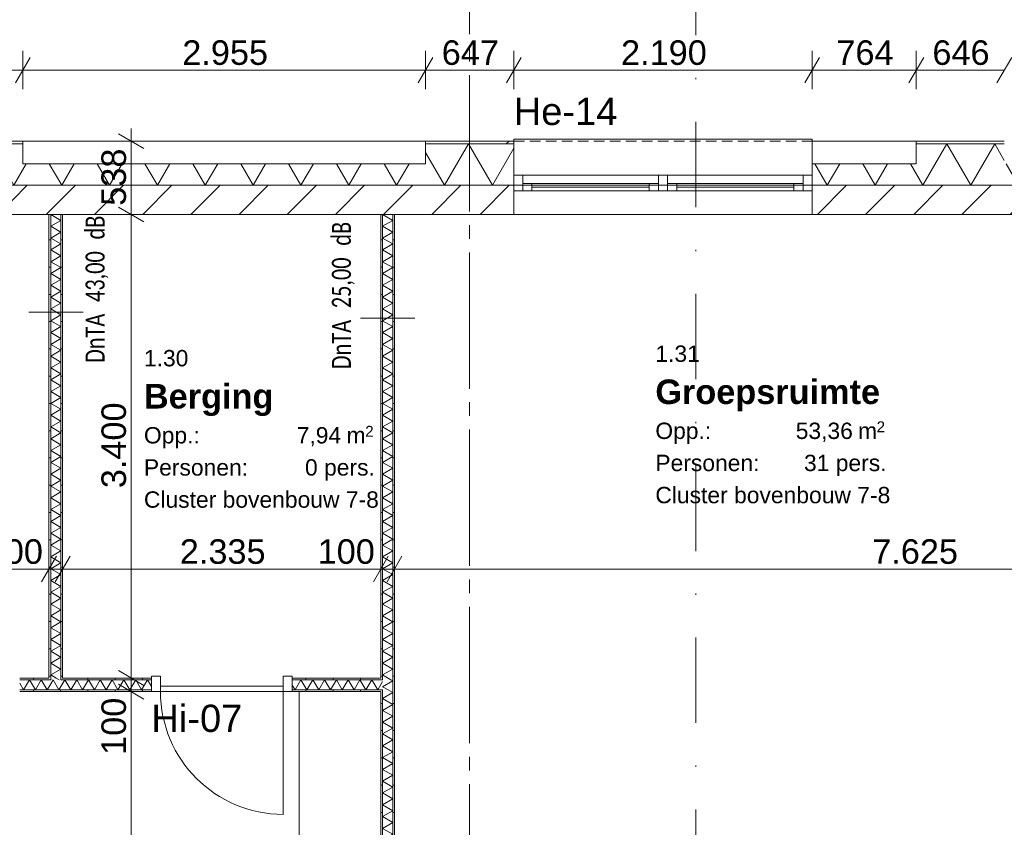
# Model space of a CAD drawing. Header units: millimetres. Extents: x 10 to 584, y 10 to 831.
# Tile 49 of 61: x 189 to 261, y 716 to 775. Entities that reach past the tile are written whole.
import ezdxf
from ezdxf.xclip import XClip

# ---------------------------------------------------------------- set-up
doc = ezdxf.new("R2010")
doc.units = ezdxf.units.MM
doc.header["$MEASUREMENT"] = 0
doc.header["$XCLIPFRAME"] = 0
for name, pattern in [('B0204', [13, 10, -1, 1, -1]), ('B0302', [12.51, 6.26, -3.125, 0, -3.125]), ('B0702', [1.1737, 0.7812, -0.3925])]:
    doc.linetypes.add(name, pattern=pattern)
for name, color, linetype in [('21 Buitenwanden', 7, 'Continuous'), ('21 Buitenwanden Doorsnede-arcering', 7, 'Continuous'), ('21 Buitenwanden Laagscheidingslijnen', 7, 'Continuous'), ('21 Buitenwanden Raamlabels', 7, 'Continuous'), ('21 Buitenwanden Ramen', 7, 'Continuous'), ('22 NC Binnenwanden', 7, 'Continuous'), ('22 NC Binnenwanden Deuren', 7, 'Continuous'), ('22 NC Binnenwanden Deurlabels', 7, 'Continuous'), ('22 NC Binnenwanden Doorsnede-arcering', 7, 'Continuous'), ('22 NC Binnenwanden Laagscheidingslijnen', 7, 'Continuous'), ('23 Vloeren', 7, 'Continuous'), ('82 Interieur', 7, 'Continuous'), ('A Lijn doorsnede', 7, 'Continuous'), ('A Stramien', 7, 'Continuous'), ('Maatvoering 1_ 50_100', 7, 'Continuous'), ('Tekst_dim 1_ 50_100', 7, 'Continuous'), ('Z Ruimtefuncties', 7, 'Continuous')]:
    doc.layers.add(name, color=color, linetype=linetype)
doc.styles.add('GENERATED_STYLE_1', font='txt')
doc.styles.add('GENERATED_STYLE_2', font='txt')
doc.styles.add('GENERATED_STYLE_3', font='txt')
pattern_1 = [(45, (78, 259.188), (-4.59619, 4.59619), []), (45, (77.081, 260.107), (-4.59619, 4.59619), [])]
pattern_2 = [(45, (78, 259.188), (-1.767767, 1.767767), [])]
pattern_3 = [(180, (78, 259.1879), (0, 2), [])]
pattern_4 = [(270, (78, 259.1879), (2, 0), [])]

# ---------------------------------------------------------------- blocks, each defined once
blk = doc.blocks.new('*X17')
at = {"layer": '21 Buitenwanden Doorsnede-arcering', "color": 7, "linetype": 'Continuous', "lineweight": 0}
for p, q in [((183.309, 766.228), (182.776, 765.305)), ((183.309, 766.228), (185.064, 763.188)), ((186.819, 766.228), (185.064, 763.188)), ((186.819, 766.228), (188.574, 763.188)), ((221.922, 766.228), (220.167, 763.188)), ((221.922, 766.228), (223.677, 763.188)), ((225.245, 765.904), (223.677, 763.188)), ((218.779, 765.591), (220.167, 763.188)), ((189.486, 764.768), (188.574, 763.188)), ((191.172, 764.768), (192.084, 763.188)), ((192.997, 764.768), (192.084, 763.188)), ((194.682, 764.768), (195.595, 763.188)), ((196.507, 764.768), (195.595, 763.188)), ((198.193, 764.768), (199.105, 763.188)), ((200.017, 764.768), (199.105, 763.188)), ((201.703, 764.768), (202.615, 763.188)), ((203.527, 764.768), (202.615, 763.188)), ((205.213, 764.768), (206.126, 763.188)), ((207.038, 764.768), (206.126, 763.188)), ((208.724, 764.768), (209.636, 763.188)), ((210.548, 764.768), (209.636, 763.188)), ((212.234, 764.768), (213.146, 763.188)), ((214.058, 764.768), (213.146, 763.188)), ((215.744, 764.768), (216.656, 763.188)), ((217.569, 764.768), (216.656, 763.188))]:
    blk.add_line(p, q, dxfattribs=at)
blk = doc.blocks.new('*X18')
at = {"layer": '21 Buitenwanden Doorsnede-arcering', "color": 7, "linetype": 'Continuous', "lineweight": 0}
for p, q in [((257.025, 766.228), (255.27, 763.188)), ((257.025, 766.228), (258.78, 763.188)), ((260.535, 766.228), (258.78, 763.188)), ((260.535, 766.228), (261.237, 765.012)), ((247.337, 764.768), (248.249, 763.188)), ((249.161, 764.768), (248.249, 763.188)), ((250.847, 764.768), (251.759, 763.188)), ((252.672, 764.768), (251.759, 763.188)), ((254.357, 764.768), (255.27, 763.188)), ((261.378, 764.768), (262.29, 763.188)), ((263.202, 764.768), (262.29, 763.188)), ((264.888, 764.768), (265.8, 763.188)), ((266.713, 764.768), (265.8, 763.188)), ((268.399, 764.768), (268.885, 763.925))]:
    blk.add_line(p, q, dxfattribs=at)
blk = doc.blocks.new('*X95')
at = {"layer": '22 NC Binnenwanden Doorsnede-arcering', "color": 7, "linetype": 'Continuous', "lineweight": 0}
for p, q in [((216.375, 725.976), (216.033, 726.173)), ((216.375, 725.976), (215.625, 725.543)), ((216.375, 725.11), (215.625, 725.543)), ((216.375, 725.11), (215.625, 724.677)), ((216.375, 724.244), (215.625, 724.677)), ((216.375, 724.244), (215.625, 723.811)), ((216.375, 723.378), (215.625, 723.811)), ((216.375, 723.378), (215.625, 722.945)), ((216.375, 722.511), (215.625, 722.945)), ((216.375, 722.511), (215.625, 722.078)), ((216.375, 721.645), (215.625, 722.078)), ((216.375, 721.645), (215.625, 721.212)), ((216.375, 720.779), (215.625, 721.212)), ((216.375, 720.779), (215.625, 720.346)), ((216.375, 719.913), (215.625, 720.346)), ((216.375, 719.913), (215.625, 719.48)), ((216.375, 719.047), (215.625, 719.48)), ((216.375, 719.047), (215.625, 718.614)), ((216.375, 718.181), (215.625, 718.614)), ((216.375, 718.181), (215.625, 717.748)), ((216.375, 717.315), (215.625, 717.748)), ((216.375, 717.315), (215.625, 716.882)), ((216.375, 716.449), (215.625, 716.882)), ((216.375, 716.449), (215.625, 716.016)), ((216.375, 715.583), (215.625, 716.016)), ((216.375, 715.583), (215.625, 715.15)), ((216.375, 714.717), (215.625, 715.15)), ((216.375, 714.717), (215.625, 714.284)), ((216.375, 713.851), (215.625, 714.284)), ((216.375, 713.851), (215.625, 713.418)), ((216.375, 712.985), (215.625, 713.418)), ((216.375, 712.985), (215.625, 712.552)), ((216.375, 712.119), (215.625, 712.552)), ((216.375, 712.119), (215.625, 711.686)), ((216.375, 711.253), (215.625, 711.686)), ((216.375, 711.253), (215.625, 710.82)), ((216.375, 710.387), (215.625, 710.82)), ((216.375, 710.387), (215.625, 709.954)), ((216.375, 709.521), (215.625, 709.954)), ((216.375, 709.521), (215.625, 709.088)), ((216.375, 708.655), (215.625, 709.088)), ((216.375, 708.655), (215.625, 708.222)), ((216.375, 707.789), (215.625, 708.222)), ((216.375, 707.789), (215.625, 707.356)), ((216.375, 706.923), (215.625, 707.356)), ((216.375, 706.923), (215.625, 706.49)), ((216.375, 706.057), (215.625, 706.49)), ((216.375, 706.057), (215.625, 705.624)), ((216.375, 705.191), (215.625, 705.624)), ((216.375, 705.191), (215.625, 704.758)), ((216.375, 704.325), (215.625, 704.758)), ((216.375, 704.325), (215.625, 703.892)), ((216.375, 703.459), (215.625, 703.892)), ((216.375, 703.459), (215.625, 703.026)), ((216.375, 702.593), (215.625, 703.026)), ((216.375, 702.593), (215.625, 702.16)), ((216.375, 701.727), (215.625, 702.16)), ((216.375, 701.727), (215.625, 701.294)), ((216.375, 700.861), (215.625, 701.294)), ((216.375, 700.861), (215.625, 700.428)), ((216.375, 699.995), (215.625, 700.428)), ((216.375, 699.995), (215.625, 699.562)), ((216.375, 699.129), (215.625, 699.562)), ((216.375, 699.129), (215.625, 698.696)), ((216.375, 698.263), (215.625, 698.696)), ((216.375, 698.263), (215.625, 697.83)), ((216.375, 697.397), (215.625, 697.83)), ((216.375, 697.397), (215.625, 696.964)), ((216.375, 696.531), (215.625, 696.964)), ((216.375, 696.531), (215.625, 696.098)), ((216.375, 695.665), (215.625, 696.098)), ((216.375, 695.665), (215.625, 695.232)), ((216.375, 694.799), (215.625, 695.232)), ((216.375, 694.799), (215.625, 694.366)), ((216.375, 693.933), (215.625, 694.366)), ((216.375, 693.933), (215.625, 693.5)), ((216.375, 693.067), (215.625, 693.5)), ((216.375, 693.067), (215.625, 692.634)), ((216.375, 692.201), (215.625, 692.634)), ((216.375, 692.201), (215.625, 691.768)), ((216.375, 691.335), (215.625, 691.768)), ((216.375, 691.335), (215.904, 691.063))]:
    blk.add_line(p, q, dxfattribs=at)
blk = doc.blocks.new('*X96')
at = {"layer": '22 NC Binnenwanden Doorsnede-arcering', "color": 7, "linetype": 'Continuous', "lineweight": 0}
for p, q in [((216.375, 726.842), (215.625, 726.409)), ((216.375, 726.842), (216.234, 726.923)), ((216.033, 726.173), (215.625, 726.409))]:
    blk.add_line(p, q, dxfattribs=at)
blk = doc.blocks.new('*X97')
at = {"layer": '22 NC Binnenwanden Doorsnede-arcering', "color": 7, "linetype": 'Continuous', "lineweight": 0}
for p, q in [((216.375, 760.617), (215.628, 761.048)), ((216.375, 760.617), (215.625, 760.184)), ((216.375, 759.751), (215.625, 760.184)), ((216.375, 759.751), (215.625, 759.318)), ((216.375, 758.885), (215.625, 759.318)), ((216.375, 758.885), (215.625, 758.452)), ((216.375, 758.019), (215.625, 758.452)), ((216.375, 758.019), (215.625, 757.586)), ((216.375, 757.153), (215.625, 757.586)), ((216.375, 757.153), (215.625, 756.719)), ((216.375, 756.286), (215.625, 756.719)), ((216.375, 756.286), (215.625, 755.853)), ((216.375, 755.42), (215.625, 755.853)), ((216.375, 755.42), (215.625, 754.987)), ((216.375, 754.554), (215.625, 754.987)), ((216.375, 754.554), (215.625, 754.121)), ((216.375, 753.688), (215.625, 754.121)), ((216.375, 753.688), (215.625, 753.255)), ((216.375, 752.822), (215.625, 753.255)), ((216.375, 752.822), (215.625, 752.389)), ((216.375, 751.956), (215.625, 752.389)), ((216.375, 751.956), (215.625, 751.523)), ((216.375, 751.09), (215.625, 751.523)), ((216.375, 751.09), (215.625, 750.657)), ((216.375, 750.224), (215.625, 750.657)), ((216.375, 750.224), (215.625, 749.791)), ((216.375, 749.358), (215.625, 749.791)), ((216.375, 749.358), (215.625, 748.925)), ((216.375, 748.492), (215.625, 748.925)), ((216.375, 748.492), (215.625, 748.059)), ((216.375, 747.626), (215.625, 748.059)), ((216.375, 747.626), (215.625, 747.193)), ((216.375, 746.76), (215.625, 747.193)), ((216.375, 746.76), (215.625, 746.327)), ((216.375, 745.894), (215.625, 746.327)), ((216.375, 745.894), (215.625, 745.461)), ((216.375, 745.028), (215.625, 745.461)), ((216.375, 745.028), (215.625, 744.595)), ((216.375, 744.162), (215.625, 744.595)), ((216.375, 744.162), (215.625, 743.729)), ((216.375, 743.296), (215.625, 743.729)), ((216.375, 743.296), (215.625, 742.863)), ((216.375, 742.43), (215.625, 742.863)), ((216.375, 742.43), (215.625, 741.997)), ((216.375, 741.564), (215.625, 741.997)), ((216.375, 741.564), (215.625, 741.131)), ((216.375, 740.698), (215.625, 741.131)), ((216.375, 740.698), (215.625, 740.265)), ((216.375, 739.832), (215.625, 740.265)), ((216.375, 739.832), (215.625, 739.399)), ((216.375, 738.966), (215.625, 739.399)), ((216.375, 738.966), (215.625, 738.533)), ((216.375, 738.1), (215.625, 738.533)), ((216.375, 738.1), (215.625, 737.667)), ((216.375, 737.234), (215.625, 737.667)), ((216.375, 737.234), (215.625, 736.801)), ((216.375, 736.368), (215.625, 736.801)), ((216.375, 736.368), (215.625, 735.935)), ((216.375, 735.502), (215.625, 735.935)), ((216.375, 735.502), (215.625, 735.069)), ((216.375, 734.636), (215.625, 735.069)), ((216.375, 734.636), (215.625, 734.203)), ((216.375, 733.77), (215.625, 734.203)), ((216.375, 733.77), (215.625, 733.337)), ((216.375, 732.904), (215.625, 733.337)), ((216.375, 732.904), (215.625, 732.471)), ((216.375, 732.038), (215.625, 732.471)), ((216.375, 732.038), (215.625, 731.605)), ((216.375, 731.172), (215.625, 731.605)), ((216.375, 731.172), (215.625, 730.739)), ((216.375, 730.306), (215.625, 730.739)), ((216.375, 730.306), (215.625, 729.873)), ((216.375, 729.44), (215.625, 729.873)), ((216.375, 729.44), (215.625, 729.007)), ((216.375, 728.574), (215.625, 729.007)), ((216.375, 728.574), (215.625, 728.141)), ((216.375, 727.708), (215.625, 728.141)), ((216.375, 727.708), (215.625, 727.275)), ((216.234, 726.923), (215.625, 727.275))]:
    blk.add_line(p, q, dxfattribs=at)
blk = doc.blocks.new('*X163')
at = {"layer": '22 NC Binnenwanden Doorsnede-arcering', "color": 7, "linetype": 'Continuous', "lineweight": 0}
blk.add_line((215.625, 726.796), (215.5, 726.58), dxfattribs=at)
blk = doc.blocks.new('*X164')
at = {"layer": '22 NC Binnenwanden Doorsnede-arcering', "color": 7, "linetype": 'Continuous', "lineweight": 0}
for p, q in [((192.315, 726.923), (192.025, 726.42)), ((192.315, 726.923), (192.748, 726.173)), ((193.181, 726.923), (192.748, 726.173)), ((193.181, 726.923), (193.614, 726.173)), ((194.047, 726.923), (193.614, 726.173)), ((194.047, 726.923), (194.48, 726.173)), ((194.913, 726.923), (194.48, 726.173)), ((194.913, 726.923), (195.346, 726.173)), ((195.779, 726.923), (195.346, 726.173)), ((195.779, 726.923), (196.212, 726.173)), ((196.645, 726.923), (196.212, 726.173)), ((196.645, 726.923), (197.078, 726.173)), ((197.511, 726.923), (197.078, 726.173)), ((197.511, 726.923), (197.944, 726.173)), ((198.378, 726.923), (197.944, 726.173)), ((198.378, 726.923), (198.66, 726.434))]:
    blk.add_line(p, q, dxfattribs=at)
blk = doc.blocks.new('*X165')
at = {"layer": '22 NC Binnenwanden Doorsnede-arcering', "color": 7, "linetype": 'Continuous', "lineweight": 0}
for p, q in [((209.636, 726.923), (209.203, 726.173)), ((209.636, 726.923), (210.069, 726.173)), ((210.502, 726.923), (210.069, 726.173)), ((210.502, 726.923), (210.935, 726.173)), ((211.368, 726.923), (210.935, 726.173)), ((211.368, 726.923), (211.801, 726.173)), ((212.234, 726.923), (211.801, 726.173)), ((212.234, 726.923), (212.667, 726.173)), ((213.1, 726.923), (212.667, 726.173)), ((213.1, 726.923), (213.533, 726.173)), ((213.966, 726.923), (213.533, 726.173)), ((213.966, 726.923), (214.399, 726.173)), ((214.832, 726.923), (214.399, 726.173)), ((214.832, 726.923), (215.265, 726.173)), ((209, 726.524), (209.203, 726.173)), ((215.5, 726.58), (215.265, 726.173))]:
    blk.add_line(p, q, dxfattribs=at)
blk = doc.blocks.new('*X166')
at = {"layer": '22 NC Binnenwanden Doorsnede-arcering', "color": 7, "linetype": 'Continuous', "lineweight": 0}
for p, q in [((191.449, 726.923), (191.275, 726.621)), ((191.449, 726.923), (191.882, 726.173)), ((192.025, 726.42), (191.882, 726.173))]:
    blk.add_line(p, q, dxfattribs=at)
blk = doc.blocks.new('*X168')
at = {"layer": '22 NC Binnenwanden Doorsnede-arcering', "color": 7, "linetype": 'Continuous', "lineweight": 0}
for p, q in [((189.717, 726.923), (189.284, 726.173)), ((189.717, 726.923), (190.15, 726.173)), ((190.583, 726.923), (190.15, 726.173)), ((190.583, 726.923), (191.016, 726.173)), ((189, 726.665), (189.284, 726.173)), ((191.275, 726.621), (191.016, 726.173))]:
    blk.add_line(p, q, dxfattribs=at)
blk = doc.blocks.new('*X169')
at = {"layer": '22 NC Binnenwanden Doorsnede-arcering', "color": 7, "linetype": 'Continuous', "lineweight": 0}
blk.add_line((191.884, 726.923), (191.668, 727.048), dxfattribs=at)
blk = doc.blocks.new('*X170')
at = {"layer": '22 NC Binnenwanden Doorsnede-arcering', "color": 7, "linetype": 'Continuous', "lineweight": 0}
for p, q in [((192.025, 760.617), (191.278, 761.048)), ((192.025, 760.617), (191.275, 760.184)), ((192.025, 759.751), (191.275, 760.184)), ((192.025, 759.751), (191.275, 759.318)), ((192.025, 758.885), (191.275, 759.318)), ((192.025, 758.885), (191.275, 758.452)), ((192.025, 758.019), (191.275, 758.452)), ((192.025, 758.019), (191.275, 757.586)), ((192.025, 757.153), (191.275, 757.586)), ((192.025, 757.153), (191.275, 756.719)), ((192.025, 756.286), (191.275, 756.719)), ((192.025, 756.286), (191.275, 755.853)), ((192.025, 755.42), (191.275, 755.853)), ((192.025, 755.42), (191.275, 754.987)), ((192.025, 754.554), (191.275, 754.987)), ((192.025, 754.554), (191.275, 754.121)), ((192.025, 753.688), (191.275, 754.121)), ((192.025, 753.688), (191.275, 753.255)), ((192.025, 752.822), (191.275, 753.255)), ((192.025, 752.822), (191.275, 752.389)), ((192.025, 751.956), (191.275, 752.389)), ((192.025, 751.956), (191.275, 751.523)), ((192.025, 751.09), (191.275, 751.523)), ((192.025, 751.09), (191.275, 750.657)), ((192.025, 750.224), (191.275, 750.657)), ((192.025, 750.224), (191.275, 749.791)), ((192.025, 749.358), (191.275, 749.791)), ((192.025, 749.358), (191.275, 748.925)), ((192.025, 748.492), (191.275, 748.925)), ((192.025, 748.492), (191.275, 748.059)), ((192.025, 747.626), (191.275, 748.059)), ((192.025, 747.626), (191.275, 747.193)), ((192.025, 746.76), (191.275, 747.193)), ((192.025, 746.76), (191.275, 746.327)), ((192.025, 745.894), (191.275, 746.327)), ((192.025, 745.894), (191.275, 745.461)), ((192.025, 745.028), (191.275, 745.461)), ((192.025, 745.028), (191.275, 744.595)), ((192.025, 744.162), (191.275, 744.595)), ((192.025, 744.162), (191.275, 743.729)), ((192.025, 743.296), (191.275, 743.729)), ((192.025, 743.296), (191.275, 742.863)), ((192.025, 742.43), (191.275, 742.863)), ((192.025, 742.43), (191.275, 741.997)), ((192.025, 741.564), (191.275, 741.997)), ((192.025, 741.564), (191.275, 741.131)), ((192.025, 740.698), (191.275, 741.131)), ((192.025, 740.698), (191.275, 740.265)), ((192.025, 739.832), (191.275, 740.265)), ((192.025, 739.832), (191.275, 739.399)), ((192.025, 738.966), (191.275, 739.399)), ((192.025, 738.966), (191.275, 738.533)), ((192.025, 738.1), (191.275, 738.533)), ((192.025, 738.1), (191.275, 737.667)), ((192.025, 737.234), (191.275, 737.667)), ((192.025, 737.234), (191.275, 736.801)), ((192.025, 736.368), (191.275, 736.801)), ((192.025, 736.368), (191.275, 735.935)), ((192.025, 735.502), (191.275, 735.935)), ((192.025, 735.502), (191.275, 735.069)), ((192.025, 734.636), (191.275, 735.069)), ((192.025, 734.636), (191.275, 734.203)), ((192.025, 733.77), (191.275, 734.203)), ((192.025, 733.77), (191.275, 733.337)), ((192.025, 732.904), (191.275, 733.337)), ((192.025, 732.904), (191.275, 732.471)), ((192.025, 732.038), (191.275, 732.471)), ((192.025, 732.038), (191.275, 731.605)), ((192.025, 731.172), (191.275, 731.605)), ((192.025, 731.172), (191.275, 730.739)), ((192.025, 730.306), (191.275, 730.739)), ((192.025, 730.306), (191.275, 729.873)), ((192.025, 729.44), (191.275, 729.873)), ((192.025, 729.44), (191.275, 729.007)), ((192.025, 728.574), (191.275, 729.007)), ((192.025, 728.574), (191.275, 728.141)), ((192.025, 727.708), (191.275, 728.141)), ((192.025, 727.708), (191.275, 727.275)), ((191.668, 727.048), (191.275, 727.275))]:
    blk.add_line(p, q, dxfattribs=at)
blk = doc.blocks.new('Drawing_2_2', base_point=(78, 259.188))
at = {"layer": '21 Buitenwanden Doorsnede-arcering', "linetype": 'Continuous', "lineweight": 0, "true_color": 0x000000}
h = blk.add_hatch(dxfattribs=at)
h.set_pattern_fill('145_Baksteen_0002', color=18, style=0, pattern_type=2)
h.set_pattern_definition(pattern_1)
h.paths.add_polyline_path([(189.231, 766.428), (182.776, 766.428), (182.776, 766.228), (189.231, 766.228)])
h = blk.add_hatch(dxfattribs=at)
h.set_pattern_fill('145_Baksteen_0002', color=18, style=0, pattern_type=2)
h.set_pattern_definition(pattern_1)
h.paths.add_polyline_path([(218.779, 766.428), (218.779, 766.228), (225.245, 766.228), (225.245, 766.428)])
h = blk.add_hatch(dxfattribs=at)
h.set_pattern_fill('145_Baksteen_0002', color=18, style=0, pattern_type=2)
h.set_pattern_definition(pattern_1)
h.paths.add_polyline_path([(254.782, 766.428), (254.782, 766.228), (261.237, 766.228), (261.237, 766.428)])
h = blk.add_hatch(dxfattribs=at)
h.set_pattern_fill('130_Kalkzandsteen_0002', color=18, style=0, pattern_type=2)
h.set_pattern_definition(pattern_2)
h.paths.add_polyline_path([(182.776, 763.188), (182.776, 762.788), (182.776, 761.048), (225.245, 761.048), (225.245, 762.788), (225.245, 763.188)])
h = blk.add_hatch(dxfattribs=at)
h.set_pattern_fill('130_Kalkzandsteen_0002', color=18, style=0, pattern_type=2)
h.set_pattern_definition(pattern_2)
h.paths.add_polyline_path([(247.145, 763.188), (247.145, 762.788), (247.145, 761.048), (268.885, 761.048), (268.885, 762.788), (268.885, 763.188)])
at = {"layer": '22 NC Binnenwanden Doorsnede-arcering', "linetype": 'Continuous', "lineweight": 0, "true_color": 0x000000}
h = blk.add_hatch(dxfattribs=at)
h.set_pattern_fill('930_Lijnen_vert_200_0002', color=18, style=0, pattern_type=2)
h.set_pattern_definition(pattern_3)
h.paths.add_polyline_path([(191.275, 727.048), (191.275, 761.048), (191.15, 761.048), (191.15, 727.048)])
h = blk.add_hatch(dxfattribs=at)
h.set_pattern_fill('930_Lijnen_vert_200_0002', color=18, style=0, pattern_type=2)
h.set_pattern_definition(pattern_3)
h.paths.add_polyline_path([(192.15, 727.048), (192.15, 761.048), (192.025, 761.048), (192.025, 727.048)])
h = blk.add_hatch(dxfattribs=at)
h.set_pattern_fill('930_Lijnen_vert_200_0002', color=18, style=0, pattern_type=2)
h.set_pattern_definition(pattern_3)
h.paths.add_polyline_path([(215.625, 727.048), (215.625, 761.048), (215.5, 761.048), (215.5, 727.048)])
h = blk.add_hatch(dxfattribs=at)
h.set_pattern_fill('930_Lijnen_vert_200_0002', color=18, style=0, pattern_type=2)
h.set_pattern_definition(pattern_3)
h.paths.add_polyline_path([(216.5, 691.188), (216.5, 761.048), (216.375, 761.048), (216.375, 691.188)])
h = blk.add_hatch(dxfattribs=at)
h.set_pattern_fill('930_Lijnen_vert_200_0002', color=18, style=0, pattern_type=2)
h.set_pattern_definition(pattern_4)
h.paths.add_polyline_path([(189, 727.048), (189, 726.923), (191.15, 726.923), (191.15, 727.048)])
h = blk.add_hatch(dxfattribs=at)
h.set_pattern_fill('930_Lijnen_vert_200_0002', color=18, style=0, pattern_type=2)
h.set_pattern_definition(pattern_4)
h.paths.add_polyline_path([(191.15, 726.923), (191.275, 726.923), (191.275, 727.048), (191.15, 727.048)])
h = blk.add_hatch(dxfattribs=at)
h.set_pattern_fill('930_Lijnen_vert_200_0002', color=18, style=0, pattern_type=2)
h.set_pattern_definition(pattern_4)
h.paths.add_polyline_path([(192.025, 726.923), (192.15, 726.923), (192.15, 727.048), (192.025, 727.048)])
h = blk.add_hatch(dxfattribs=at)
h.set_pattern_fill('930_Lijnen_vert_200_0002', color=18, style=0, pattern_type=2)
h.set_pattern_definition(pattern_4)
h.paths.add_polyline_path([(192.15, 727.048), (192.15, 726.923), (198.66, 726.923), (198.66, 727.048)])
h = blk.add_hatch(dxfattribs=at)
h.set_pattern_fill('930_Lijnen_vert_200_0002', color=18, style=0, pattern_type=2)
h.set_pattern_definition(pattern_4)
h.paths.add_polyline_path([(209, 727.048), (209, 726.923), (215.5, 726.923), (215.5, 727.048)])
h = blk.add_hatch(dxfattribs=at)
h.set_pattern_fill('930_Lijnen_vert_200_0002', color=18, style=0, pattern_type=2)
h.set_pattern_definition(pattern_3)
h.paths.add_polyline_path([(215.5, 727.048), (215.5, 726.923), (215.625, 726.923), (215.625, 727.048)])
h = blk.add_hatch(dxfattribs=at)
h.set_pattern_fill('930_Lijnen_vert_200_0002', color=18, style=0, pattern_type=2)
h.set_pattern_definition(pattern_4)
h.paths.add_polyline_path([(189, 726.048), (198.66, 726.048), (198.66, 726.173), (189, 726.173)])
h = blk.add_hatch(dxfattribs=at)
h.set_pattern_fill('930_Lijnen_vert_200_0002', color=18, style=0, pattern_type=2)
h.set_pattern_definition(pattern_4)
h.paths.add_polyline_path([(215.5, 726.173), (209, 726.173), (209, 726.048), (215.5, 726.048)])
h = blk.add_hatch(dxfattribs=at)
h.set_pattern_fill('930_Lijnen_vert_200_0002', color=18, style=0, pattern_type=2)
h.set_pattern_definition(pattern_3)
h.paths.add_polyline_path([(215.5, 726.173), (215.5, 726.048), (215.625, 726.048), (215.625, 726.173)])
h = blk.add_hatch(dxfattribs=at)
h.set_pattern_fill('930_Lijnen_vert_200_0002', color=18, style=0, pattern_type=2)
h.set_pattern_definition(pattern_3)
h.paths.add_polyline_path([(215.5, 726.048), (215.5, 690.313), (215.625, 690.313), (215.625, 726.048)])
at = {"layer": '21 Buitenwanden', "color": 1, "linetype": 'Continuous', "lineweight": 0}
for p, q in [((189.231, 766.428), (189.231, 764.768)), ((218.779, 766.428), (218.779, 764.768)), ((225.245, 766.228), (225.245, 763.928)), ((254.782, 766.428), (254.782, 764.768)), ((189.231, 764.768), (218.779, 764.768)), ((247.145, 764.768), (254.782, 764.768)), ((247.145, 764.768), (247.145, 763.928)), ((225.245, 763.928), (225.245, 763.188)), ((247.145, 763.928), (247.145, 763.188))]:
    blk.add_line(p, q, dxfattribs=at)
at = {"layer": '21 Buitenwanden', "color": 2, "linetype": 'Continuous', "lineweight": 0}
blk.add_line((225.245, 766.428), (225.245, 766.228), dxfattribs=at)
at = {"layer": '21 Buitenwanden', "color": 3, "linetype": 'Continuous', "lineweight": 0}
for p, q in [((225.245, 763.188), (225.245, 762.788)), ((247.145, 763.188), (247.145, 762.788)), ((225.245, 762.788), (225.245, 761.048)), ((247.145, 762.788), (247.145, 761.048))]:
    blk.add_line(p, q, dxfattribs=at)
at = {"layer": '21 Buitenwanden', "color": 2, "linetype": 'Continuous', "lineweight": 0, "flags": 128}
for points in [[(189.231, 766.428), (182.776, 766.428)], [(225.245, 766.428), (218.779, 766.428)], [(261.237, 766.428), (254.782, 766.428)]]:
    blk.add_lwpolyline(points, dxfattribs=at)
at = {"layer": '21 Buitenwanden', "color": 3, "linetype": 'Continuous', "lineweight": 0, "flags": 128}
for points in [[(182.776, 761.048), (225.245, 761.048)], [(247.145, 761.048), (268.885, 761.048)]]:
    blk.add_lwpolyline(points, dxfattribs=at)
at = {"layer": '21 Buitenwanden Laagscheidingslijnen', "color": 1, "linetype": 'Continuous', "lineweight": 0}
for p, q in [((189.231, 766.228), (182.776, 766.228)), ((225.245, 766.228), (218.779, 766.228)), ((261.237, 766.228), (254.782, 766.228))]:
    blk.add_line(p, q, dxfattribs=at)
at = {"layer": '21 Buitenwanden Laagscheidingslijnen', "color": 3, "linetype": 'Continuous', "lineweight": 0}
for p, q in [((225.245, 763.188), (182.776, 763.188)), ((268.885, 763.188), (247.145, 763.188))]:
    blk.add_line(p, q, dxfattribs=at)
at = {"layer": '21 Buitenwanden Ramen', "color": 1, "linetype": 'Continuous', "lineweight": 0}
for p, q in [((225.245, 766.428), (225.245, 766.578)), ((225.245, 766.578), (247.145, 766.578)), ((247.145, 766.578), (247.145, 766.428)), ((189.231, 766.428), (218.779, 766.428)), ((225.245, 766.228), (225.245, 763.928)), ((247.145, 766.428), (254.782, 766.428)), ((247.145, 766.228), (247.145, 763.928)), ((225.915, 763.928), (225.245, 763.928)), ((225.245, 763.928), (225.245, 763.188)), ((225.245, 763.928), (225.245, 763.188)), ((225.915, 763.328), (225.915, 763.928)), ((235.86, 763.928), (225.915, 763.928)), ((236.195, 763.928), (235.86, 763.928)), ((235.86, 763.928), (235.86, 763.328)), ((236.53, 763.928), (236.195, 763.928)), ((236.53, 763.328), (236.53, 763.928)), ((246.475, 763.928), (236.53, 763.928)), ((247.145, 763.928), (246.475, 763.928)), ((246.475, 763.928), (246.475, 763.328)), ((247.145, 763.928), (247.145, 763.188)), ((247.145, 763.928), (247.145, 763.188)), ((225.915, 762.788), (225.915, 763.328)), ((226.585, 763.328), (225.915, 763.328)), ((225.915, 763.328), (225.915, 762.788)), ((226.585, 762.788), (226.585, 763.328)), ((235.19, 763.328), (226.585, 763.328)), ((226.585, 763.058), (235.19, 763.058)), ((235.86, 763.328), (235.19, 763.328)), ((235.19, 763.328), (235.19, 762.788)), ((235.86, 763.328), (235.86, 762.788)), ((235.86, 762.788), (235.86, 763.328)), ((236.53, 762.788), (236.53, 763.328)), ((237.2, 763.328), (236.53, 763.328)), ((236.53, 763.328), (236.53, 762.788)), ((237.2, 762.788), (237.2, 763.328)), ((245.805, 763.328), (237.2, 763.328)), ((237.2, 763.058), (245.805, 763.058)), ((246.475, 763.328), (245.805, 763.328)), ((245.805, 763.328), (245.805, 762.788)), ((246.475, 763.328), (246.475, 762.788)), ((246.475, 762.788), (246.475, 763.328)), ((225.245, 762.788), (225.915, 762.788)), ((225.915, 762.788), (226.585, 762.788)), ((226.585, 762.788), (235.19, 762.788)), ((226.585, 762.788), (235.19, 762.788)), ((235.19, 762.788), (235.86, 762.788)), ((235.86, 762.788), (236.195, 762.788)), ((236.195, 762.788), (236.53, 762.788)), ((236.53, 762.788), (237.2, 762.788)), ((237.2, 762.788), (245.805, 762.788)), ((237.2, 762.788), (245.805, 762.788)), ((245.805, 762.788), (246.475, 762.788)), ((246.475, 762.788), (247.145, 762.788))]:
    blk.add_line(p, q, dxfattribs=at)
at = {"layer": '21 Buitenwanden Ramen', "color": 9, "linetype": 'B0702', "lineweight": 0}
blk.add_line((225.245, 766.428), (247.145, 766.428), dxfattribs=at)
at = {"layer": '21 Buitenwanden Ramen', "color": 2, "linetype": 'Continuous', "lineweight": 0}
for p, q in [((225.245, 766.428), (225.245, 766.228)), ((247.145, 766.428), (247.145, 766.228))]:
    blk.add_line(p, q, dxfattribs=at)
at = {"layer": '21 Buitenwanden Ramen', "color": 3, "linetype": 'Continuous', "lineweight": 0}
for p, q in [((225.245, 763.188), (225.245, 762.788)), ((225.245, 763.188), (225.245, 762.788)), ((247.145, 763.188), (247.145, 762.788)), ((247.145, 763.188), (247.145, 762.788)), ((225.245, 762.788), (225.245, 761.048)), ((247.145, 762.788), (247.145, 761.048))]:
    blk.add_line(p, q, dxfattribs=at)
at = {"layer": '21 Buitenwanden Ramen', "color": 9, "linetype": 'Continuous', "lineweight": 0}
blk.add_line((225.245, 761.048), (247.145, 761.048), dxfattribs=at)
at = {"layer": '21 Buitenwanden Ramen', "color": 1, "linetype": 'Continuous', "lineweight": 0, "flags": 128}
for points in [[(189.231, 766.428), (189.231, 764.768), (218.779, 764.768), (218.779, 766.428)], [(247.145, 766.428), (247.145, 764.768), (254.782, 764.768), (254.782, 766.428)]]:
    blk.add_lwpolyline(points, close=True, dxfattribs=at)
at = {"layer": '22 NC Binnenwanden', "color": 1, "linetype": 'Continuous', "lineweight": 0}
for p, q in [((198.66, 726.923), (198.66, 727.048)), ((198.66, 726.173), (198.66, 726.923)), ((209, 726.923), (209, 727.048)), ((209, 726.173), (209, 726.923)), ((198.66, 726.048), (198.66, 726.173)), ((209, 726.048), (209, 726.173))]:
    blk.add_line(p, q, dxfattribs=at)
at = {"layer": '22 NC Binnenwanden', "color": 1, "linetype": 'Continuous', "lineweight": 0, "flags": 128}
for points in [[(191.15, 761.048), (191.15, 727.048)], [(191.275, 761.048), (191.15, 761.048)], [(192.025, 761.048), (191.275, 761.048)], [(192.15, 761.048), (192.025, 761.048)], [(192.15, 727.048), (192.15, 761.048)], [(215.625, 761.048), (215.5, 761.048)], [(215.5, 761.048), (215.5, 727.048)], [(216.375, 761.048), (215.625, 761.048)], [(216.5, 761.048), (216.375, 761.048)], [(216.5, 691.188), (216.5, 761.048)], [(191.15, 727.048), (189, 727.048)], [(198.66, 727.048), (192.15, 727.048)], [(215.5, 727.048), (209, 727.048)], [(189, 726.048), (198.66, 726.048)], [(209, 726.048), (215.5, 726.048)], [(215.5, 726.048), (215.5, 690.313)]]:
    blk.add_lwpolyline(points, dxfattribs=at)
at = {"layer": '22 NC Binnenwanden Deuren', "color": 1, "linetype": 'Continuous', "lineweight": 0}
for p, q in [((198.66, 727.188), (199.33, 727.188)), ((198.66, 726.048), (198.66, 727.188)), ((198.66, 726.923), (198.66, 727.048)), ((198.66, 726.923), (198.66, 727.048)), ((198.66, 726.173), (198.66, 726.923)), ((198.66, 726.173), (198.66, 726.923)), ((199.33, 727.188), (199.33, 726.048)), ((208.33, 726.048), (208.33, 727.188)), ((208.33, 727.188), (209, 727.188)), ((209, 727.188), (209, 726.048)), ((209, 726.923), (209, 727.048)), ((209, 726.923), (209, 727.048)), ((209, 726.173), (209, 726.923)), ((209, 726.173), (209, 726.923)), ((198.66, 726.048), (198.66, 726.173)), ((198.66, 726.048), (198.66, 726.173)), ((199.33, 726.048), (198.66, 726.048)), ((208.33, 726.448), (199.33, 726.448)), ((199.33, 726.448), (199.33, 726.048)), ((199.33, 726.048), (208.33, 726.048)), ((208.33, 726.048), (208.33, 726.448)), ((208.33, 726.048), (208.33, 717.048)), ((209, 726.048), (208.33, 726.048)), ((209, 726.048), (209, 726.173)), ((209, 726.048), (209, 726.173))]:
    blk.add_line(p, q, dxfattribs=at)
blk.add_arc((208.33, 726.048), 9, 180, 270, dxfattribs=at)
at = {"layer": '22 NC Binnenwanden Laagscheidingslijnen', "color": 9, "linetype": 'Continuous', "lineweight": 0}
for p, q in [((191.275, 727.048), (191.275, 761.048)), ((192.025, 727.048), (192.025, 761.048)), ((215.625, 727.048), (215.625, 761.048)), ((216.375, 726.923), (216.375, 761.048)), ((191.275, 726.923), (189, 726.923)), ((191.275, 727.048), (191.275, 726.923)), ((191.275, 727.048), (191.275, 726.923)), ((192.025, 726.923), (192.025, 727.048)), ((192.025, 726.923), (192.025, 727.048)), ((198.66, 726.923), (192.025, 726.923)), ((215.5, 726.923), (209, 726.923)), ((215.625, 726.923), (215.5, 726.923)), ((215.625, 726.923), (215.5, 726.923)), ((215.625, 726.923), (215.625, 727.048)), ((216.375, 726.173), (216.375, 726.923)), ((198.66, 726.173), (189, 726.173)), ((215.5, 726.173), (209, 726.173)), ((215.5, 726.173), (215.625, 726.173)), ((215.5, 726.173), (215.625, 726.173)), ((215.625, 726.048), (215.625, 726.173)), ((215.625, 691.063), (215.625, 726.048)), ((216.375, 691.188), (216.375, 726.173))]:
    blk.add_line(p, q, dxfattribs=at)
at = {"layer": '23 Vloeren', "color": 1, "linetype": 'Continuous', "lineweight": 0, "flags": 128}
blk.add_lwpolyline([(78, 439.188), (78, 259.188), (372, 259.188), (372, 439.188), (365.5, 439.188), (365.5, 505.188), (366, 505.188), (366, 654.438), (370, 654.438), (370, 763.188), (78, 763.188), (78, 475.188), (96, 475.188), (96, 439.188)], close=True, dxfattribs=at)
at = {"layer": '82 Interieur', "color": 1, "linetype": 'Continuous', "lineweight": 0}
for p, q in [((209.5, 726.048), (209.5, 720.548)), ((215.5, 726.048), (209.5, 726.048)), ((215.5, 720.548), (215.5, 726.048)), ((209.5, 714.548), (209.5, 720.548)), ((215.5, 720.548), (215.5, 714.548))]:
    blk.add_line(p, q, dxfattribs=at)
at = {"layer": 'A Lijn doorsnede', "color": 9, "linetype": 'B0302', "lineweight": 0}
blk.add_line((238.611, 231.965), (238.611, 783.133), dxfattribs=at)
at = {"layer": 'A Stramien', "color": 9, "linetype": 'B0204', "lineweight": 0}
for p, q in [((222, 784.271), (222, 233.204)), ((68, 763.188), (520.556, 763.188))]:
    blk.add_line(p, q, dxfattribs=at)
at = {"layer": 'Maatvoering 1_ 50_100', "color": 1, "linetype": 'Continuous', "lineweight": 0}
for p, q in [((189.231, 770.233), (189.231, 773.045)), ((218.779, 770.233), (218.779, 773.045)), ((225.245, 770.233), (225.245, 773.045)), ((247.145, 770.233), (247.145, 773.045)), ((254.782, 770.233), (254.782, 773.045)), ((189.772, 772.576), (188.69, 770.701)), ((219.32, 772.576), (218.238, 770.701)), ((225.786, 772.576), (224.704, 770.701)), ((247.686, 772.576), (246.604, 770.701)), ((255.323, 772.576), (254.241, 770.701)), ((261.778, 772.576), (260.696, 770.701)), ((182.776, 771.639), (189.231, 771.639)), ((189.231, 771.639), (218.779, 771.639)), ((218.779, 771.639), (225.245, 771.639)), ((225.245, 771.639), (247.145, 771.639)), ((247.145, 771.639), (254.782, 771.639)), ((254.782, 771.639), (261.237, 771.639)), ((197.182, 766.428), (197.182, 767.345)), ((198.119, 765.887), (196.244, 766.969)), ((198.588, 766.428), (195.775, 766.428)), ((197.182, 761.048), (197.182, 766.428)), ((196.244, 761.589), (198.119, 760.507)), ((198.588, 761.048), (195.775, 761.048)), ((197.182, 727.048), (197.182, 761.048)), ((191.15, 733.633), (191.15, 736.445)), ((192.15, 733.633), (192.15, 736.445)), ((215.5, 733.633), (215.5, 736.445)), ((216.5, 733.633), (216.5, 736.445)), ((191.691, 735.977), (190.609, 734.102)), ((192.691, 735.977), (191.609, 734.102)), ((216.041, 735.977), (214.959, 734.102)), ((217.041, 735.977), (215.959, 734.102)), ((158.5, 735.039), (191.15, 735.039)), ((191.15, 735.039), (192.15, 735.039)), ((192.15, 735.039), (215.5, 735.039)), ((215.5, 735.039), (216.5, 735.039)), ((216.5, 735.039), (292.75, 735.039)), ((196.244, 727.589), (198.119, 726.507)), ((198.588, 727.048), (195.775, 727.048)), ((197.182, 726.048), (197.182, 727.048)), ((198.588, 726.048), (195.775, 726.048)), ((196.244, 726.589), (198.119, 725.507)), ((197.182, 691.188), (197.182, 726.048))]:
    blk.add_line(p, q, dxfattribs=at)
at = {"layer": 'Tekst_dim 1_ 50_100', "color": 1, "linetype": 'Continuous', "lineweight": 0}
for p, q in [((189.66, 753.896), (193.64, 753.896)), ((193.64, 753.896), (193.65, 753.896)), ((214.01, 753.438), (214, 753.438)), ((217.99, 753.438), (214.01, 753.438))]:
    blk.add_line(p, q, dxfattribs=at)
at = {"layer": '21 Buitenwanden', "color": 4, "linetype": 'Continuous', "lineweight": 0}
for name in ['*X17', '*X18', '*X170', '*X97', '*X168', '*X166', '*X169', '*X164', '*X165', '*X163', '*X96', '*X95']:
    blk.add_blockref(name, (0, 0), dxfattribs=at)
at = {"layer": '21 Buitenwanden Raamlabels', "color": 2, "linetype": 'Continuous', "lineweight": 0, "insert": (225.245, 767.582), "char_height": 2, "attachment_point": 7, "style": 'GENERATED_STYLE_1'}
blk.add_mtext('\\A1;{\\pql;\\fArial|b0|i0|c0|p38;He-14}', dxfattribs=at)
at = {"layer": '22 NC Binnenwanden Deurlabels', "color": 2, "linetype": 'Continuous', "lineweight": 0, "insert": (198.66, 725.091), "char_height": 2, "attachment_point": 1, "style": 'GENERATED_STYLE_1'}
blk.add_mtext('\\A1;{\\pql;\\fArial|b0|i0|c0|p38;Hi-07}', dxfattribs=at)
at = {"layer": 'Maatvoering 1_ 50_100', "color": 2, "linetype": 'Continuous', "lineweight": 0, "char_height": 1.8, "attachment_point": 7, "style": 'GENERATED_STYLE_1'}
for s, insert, width in [('\\A1;{\\pql;\\fArial|b0|i0|c0|p38;2.955}', (200.928, 771.999), 6.15497), ('\\A1;{\\pql;\\fArial|b0|i0|c0|p38;647}', (219.963, 771.999), 4.09784), ('\\A1;{\\pql;\\fArial|b0|i0|c0|p38;2.190}', (233.118, 771.999), 6.15497), ('\\A1;{\\pql;\\fArial|b0|i0|c0|p38;764}', (248.915, 771.999), 4.09784), ('\\A1;{\\pql;\\fArial|b0|i0|c0|p38;646}', (255.961, 771.999), 4.09784), ('\\A1;{\\pql;\\fArial|b0|i0|c0|p38;100}', (186.51, 735.399), 4.09784), ('\\A1;{\\pql;\\fArial|b0|i0|c0|p38;2.335}', (200.747, 735.399), 6.15497), ('\\A1;{\\pql;\\fArial|b0|i0|c0|p38;100}', (210.86, 735.399), 4.09784), ('\\A1;{\\pql;\\fArial|b0|i0|c0|p38;7.625}', (251.547, 735.399), 6.15497)]:
    blk.add_mtext(s, dxfattribs=dict(at, insert=insert, width=width))
at = {"layer": 'Maatvoering 1_ 50_100', "color": 2, "linetype": 'Continuous', "lineweight": 0, "char_height": 1.8, "attachment_point": 7, "rotation": 90, "style": 'GENERATED_STYLE_1'}
for s, insert, width in [('\\A1;{\\pql;\\fArial|b0|i0|c0|p38;538}', (196.822, 761.689), 4.09784), ('\\A1;{\\pql;\\fArial|b0|i0|c0|p38;3.400}', (196.822, 740.97), 6.15497), ('\\A1;{\\pql;\\fArial|b0|i0|c0|p38;100}', (196.822, 721.408), 4.09784)]:
    blk.add_mtext(s, dxfattribs=dict(at, insert=insert, width=width))
at = {"layer": 'Tekst_dim 1_ 50_100', "color": 2, "linetype": 'Continuous', "lineweight": 0, "char_height": 1.4, "attachment_point": 1, "rotation": 90, "style": 'GENERATED_STYLE_2'}
for s, insert in [('\\A1;{\\W0.750000x;\\pql;\\pt0,30;\\fCalibri|b0|i0|c0|p34;DnTA \\fCalibri|b0|i0|c0|p34;\\A1{\\H.66x;\\S^  ;}\\fCalibri|b0|i0|c0|p34;\\fCalibri|b0|i0|c0|p34;\\A1{\\H.66x;\\S^  ;}\\fCalibri|b0|i0|c0|p34;\\fCalibri|b0|i0|c0|p34;\\fCalibri|b0|i0|c0|p34;\\fCalibri|b0|i0|c0|p34;\\fCalibri|b0|i0|c0|p34;\\fCalibri|b0|i0|c0|p34;43,00 \\fCalibri|b0|i0|c0|p34;\\A1{\\H.66x;\\S^  ;}\\fCalibri|b0|i0|c0|p34;\\fCalibri|b0|i0|c0|p34;\\A1{\\H.66x;\\S^  ;}\\fCalibri|b0|i0|c0|p34;\\fCalibri|b0|i0|c0|p34;\\fCalibri|b0|i0|c0|p34;\\fCalibri|b0|i0|c0|p34;\\fCalibri|b0|i0|c0|p34;\\fCalibri|b0|i0|c0|p34;dB\\fCalibri|b0|i0|c0|p34;\\A1{\\H.66x;\\S^  ;}\\fCalibri|b0|i0|c0|p34;\\fCalibri|b0|i0|c0|p34;\\A1{\\H.66x;\\S^  ;}\\fCalibri|b0|i0|c0|p34;\\fCalibri|b0|i0|c0|p34;\\fCalibri|b0|i0|c0|p34;\\fCalibri|b0|i0|c0|p34;\\fCalibri|b0|i0|c0|p34;\\fCalibri|b0|i0|c0|p34;\\fCalibri|b0|i0|c0|p34;\\fCalibri|b0|i0|c0|p34;\\fCalibri|b0|i0|c0|p34;\\fCalibri|b0|i0|c0|p34;\\fCalibri|b0|i0|c0|p34;\\fCalibri|b0|i0|c0|p34;\\fCalibri|b0|i0|c0|p34;\\fCalibri|b0|i0|c0|p34;\\fCalibri|b0|i0|c0|p34;\\fCalibri|b0|i0|c0|p34;\\fCalibri|b0|i0|c0|p34;\\fCalibri|b0|i0|c0|p34;\\fCalibri|b0|i0|c0|p34;\\fCalibri|b0|i0|c0|p34;\\fCalibri|b0|i0|c0|p34;\\fCalibri|b0|i0|c0|p34;\\fCalibri|b0|i0|c0|p34;\\fCalibri|b0|i0|c0|p34;\\fCalibri|b0|i0|c0|p34;\\fCalibri|b0|i0|c0|p34;}', (193.831, 750.162)), ('\\A1;{\\W0.750000x;\\pql;\\pt0,30;\\fCalibri|b0|i0|c0|p34;DnTA \\fCalibri|b0|i0|c0|p34;\\A1{\\H.66x;\\S^  ;}\\fCalibri|b0|i0|c0|p34;\\fCalibri|b0|i0|c0|p34;\\A1{\\H.66x;\\S^  ;}\\fCalibri|b0|i0|c0|p34;\\fCalibri|b0|i0|c0|p34;\\fCalibri|b0|i0|c0|p34;\\fCalibri|b0|i0|c0|p34;\\fCalibri|b0|i0|c0|p34;\\fCalibri|b0|i0|c0|p34;25,00 \\fCalibri|b0|i0|c0|p34;\\A1{\\H.66x;\\S^  ;}\\fCalibri|b0|i0|c0|p34;\\fCalibri|b0|i0|c0|p34;\\A1{\\H.66x;\\S^  ;}\\fCalibri|b0|i0|c0|p34;\\fCalibri|b0|i0|c0|p34;\\fCalibri|b0|i0|c0|p34;\\fCalibri|b0|i0|c0|p34;\\fCalibri|b0|i0|c0|p34;\\fCalibri|b0|i0|c0|p34;dB\\fCalibri|b0|i0|c0|p34;\\A1{\\H.66x;\\S^  ;}\\fCalibri|b0|i0|c0|p34;\\fCalibri|b0|i0|c0|p34;\\A1{\\H.66x;\\S^  ;}\\fCalibri|b0|i0|c0|p34;\\fCalibri|b0|i0|c0|p34;\\fCalibri|b0|i0|c0|p34;\\fCalibri|b0|i0|c0|p34;\\fCalibri|b0|i0|c0|p34;\\fCalibri|b0|i0|c0|p34;\\fCalibri|b0|i0|c0|p34;\\fCalibri|b0|i0|c0|p34;\\fCalibri|b0|i0|c0|p34;\\fCalibri|b0|i0|c0|p34;\\fCalibri|b0|i0|c0|p34;\\fCalibri|b0|i0|c0|p34;\\fCalibri|b0|i0|c0|p34;\\fCalibri|b0|i0|c0|p34;\\fCalibri|b0|i0|c0|p34;\\fCalibri|b0|i0|c0|p34;\\fCalibri|b0|i0|c0|p34;\\fCalibri|b0|i0|c0|p34;\\fCalibri|b0|i0|c0|p34;\\fCalibri|b0|i0|c0|p34;\\fCalibri|b0|i0|c0|p34;\\fCalibri|b0|i0|c0|p34;\\fCalibri|b0|i0|c0|p34;\\fCalibri|b0|i0|c0|p34;\\fCalibri|b0|i0|c0|p34;\\fCalibri|b0|i0|c0|p34;}', (211.901, 749.704))]:
    blk.add_mtext(s, dxfattribs=dict(at, insert=insert))
at = {"layer": 'Z Ruimtefuncties', "color": 2, "linetype": 'Continuous', "lineweight": 0, "attachment_point": 1}
for s, insert, char_height, style in [('\\A1;{\\pql;\\pt0;\\fArial|b0|i0|c0|p38;1.31}', (235.635, 751.439), 1.2, 'GENERATED_STYLE_1'), ('\\A1;{\\pql;\\pt0;\\fArial|b0|i0|c0|p38;1.30}', (198.114, 751.111), 1.2, 'GENERATED_STYLE_1'), ('\\A1;{\\pql;\\pt0;\\fArial|b1|i0|c0|p38;Berging}', (198.114, 748.617), 1.8, 'GENERATED_STYLE_3'), ('\\A1;{\\pql;\\pt0;\\fArial|b1|i0|c0|p38;Groepsruimte}', (235.635, 748.945), 1.8, 'GENERATED_STYLE_3'), ('\\A1;{\\pql;\\fArial|b0|i0|c0|p38;2}', (214.348, 745.545), 0.8, 'GENERATED_STYLE_1'), ('\\A1;{\\pql;\\pt0;\\fArial|b0|i0|c0|p38;Opp.: }', (235.635, 745.782), 1.2, 'GENERATED_STYLE_1'), ('\\A1;{\\pql;\\fArial|b0|i0|c0|p38;53,36}', (245.933, 745.782), 1.2, 'GENERATED_STYLE_1'), ('\\A1;{\\pql;\\fArial|b0|i0|c0|p38; m}', (250.037, 745.782), 1.2, 'GENERATED_STYLE_1'), ('\\A1;{\\pql;\\fArial|b0|i0|c0|p38;2}', (251.869, 745.873), 0.8, 'GENERATED_STYLE_1'), ('\\A1;{\\pql;\\pt0;\\fArial|b0|i0|c0|p38;Opp.: }', (198.114, 745.454), 1.2, 'GENERATED_STYLE_1'), ('\\A1;{\\pql;\\fArial|b0|i0|c0|p38;7,94}', (209.323, 745.454), 1.2, 'GENERATED_STYLE_1'), ('\\A1;{\\pql;\\fArial|b0|i0|c0|p38; m}', (212.516, 745.454), 1.2, 'GENERATED_STYLE_1'), ('\\A1;{\\pql;\\pt0;\\fArial|b0|i0|c0|p38;Personen: }', (235.635, 743.425), 1.2, 'GENERATED_STYLE_1'), ('\\A1;{\\pql;\\pt0;\\fArial|b0|i0|c0|p38;31 pers.}', (246.54, 743.425), 1.2, 'GENERATED_STYLE_1'), ('\\A1;{\\pql;\\pt0;\\fArial|b0|i0|c0|p38;Personen: }', (198.114, 743.097), 1.2, 'GENERATED_STYLE_1'), ('\\A1;{\\pql;\\pt0;\\fArial|b0|i0|c0|p38;0 pers.}', (209.931, 743.097), 1.2, 'GENERATED_STYLE_1'), ('\\A1;{\\pql;\\pt0;\\fArial|b0|i0|c0|p38;Cluster bovenbouw 7-8}', (235.635, 741.068), 1.2, 'GENERATED_STYLE_1'), ('\\A1;{\\pql;\\pt0;\\fArial|b0|i0|c0|p38;Cluster bovenbouw 7-8}', (198.114, 740.74), 1.2, 'GENERATED_STYLE_1')]:
    blk.add_mtext(s, dxfattribs=dict(at, insert=insert, char_height=char_height, style=style))

msp = doc.modelspace()

# ---------------------------------------------------------------- block references
at = {"color": 4, "linetype": 'Continuous', "lineweight": 0}
ref = msp.add_blockref('Drawing_2_2', (78, 259.188), dxfattribs=at)
XClip(ref).set_block_clipping_path([(30, 141.736842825), (586.5626696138, 807.8168177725)])

doc.saveas('drawing.dxf')
